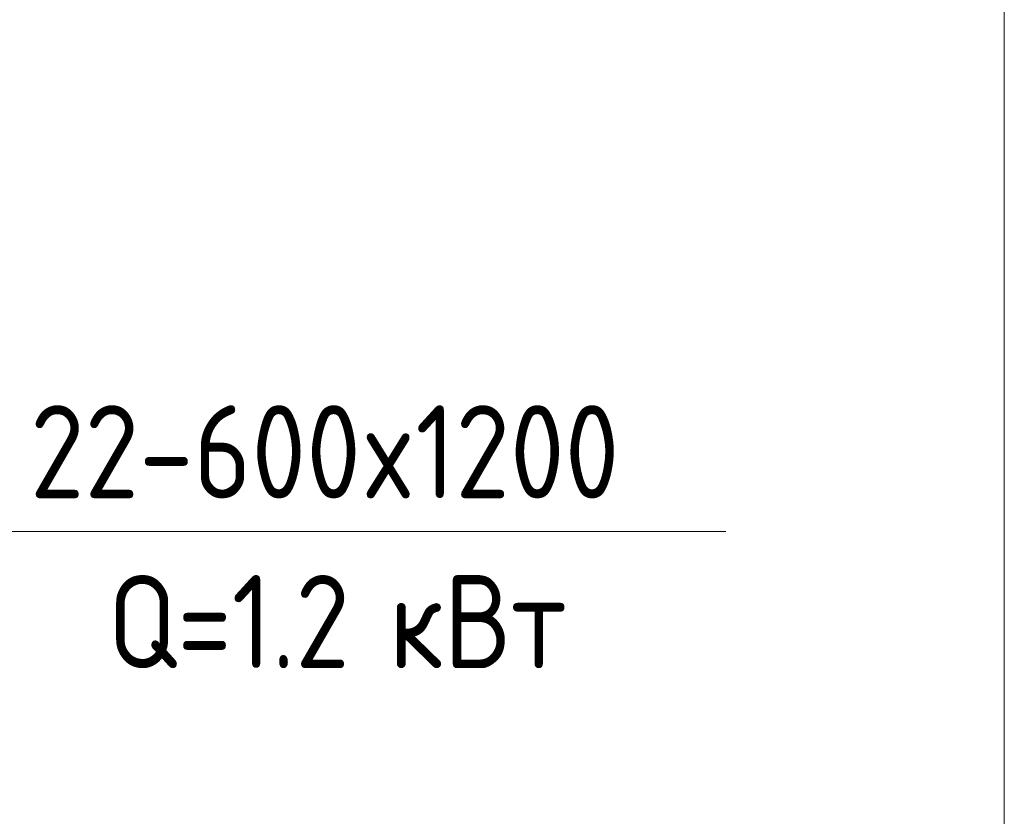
# Model space of a CAD drawing. Header units: millimetres. Extents: x 38570 to 76040, y -5041 to 9267.
# Tile 49 of 169: x 48707 to 50029, y 3994 to 5064. Entities that reach past the tile are written whole.
import ezdxf

# ---------------------------------------------------------------- set-up
doc = ezdxf.new("R2010")
doc.units = ezdxf.units.MM
doc.layers.add('M-EQPM-___-IDEN', color=50, linetype='Continuous', lineweight=20)
doc.layers.add('P-PIPE-____-OTLN', color=3, linetype='Continuous', lineweight=20)
doc.styles.add('GOST Common', font='GOST_Common.ttf', dxfattribs={"width": 0.9, "height": 125})

# ---------------------------------------------------------------- blocks, each defined once
blk = doc.blocks.new('ADSK_M_Оборудование_Отопительный прибор - ADSK_Марка _ ADSK_Тепловая мощность_20-1635446-3D Отопление left')
at = {"layer": 'M-EQPM-___-IDEN'}
blk.add_line((43388.6, 8590.3), (44388.6, 8590.3), dxfattribs=at)

msp = doc.modelspace()

# ---------------------------------------------------------------- linework, layer by layer
at = {"layer": 'P-PIPE-____-OTLN', "color": 10}
msp.add_line((50028.5, 6534.1), (50028.5, 3507.6), dxfattribs=at)

# ---------------------------------------------------------------- block references
at = {"layer": 'M-EQPM-___-IDEN'}
msp.add_blockref('ADSK_M_Оборудование_Отопительный прибор - ADSK_Марка _ ADSK_Тепловая мощность_20-1635446-3D Отопление left', (5265.9, -4214), dxfattribs=at)

# ---------------------------------------------------------------- texts
at = {"layer": 'M-EQPM-___-IDEN', "lineweight": 9, "char_height": 125, "attachment_point": 1, "style": 'GOST Common', "bg_fill": 3, "box_fill_scale": 1.25, "bg_fill_color": 256, "bg_fill_true_color": 13158600, "bg_fill_transparency": 0}
for s, insert, width in [('22-600x1200', (48720.5, 4546), 1042.595), ('Q=1.2 ', (48824.7, 4318.1), 458.164)]:
    msp.add_mtext(s, dxfattribs=dict(at, insert=insert, width=width))

# ---------------------------------------------------------------- next in the draw order: texts
at = {"layer": 'M-EQPM-___-IDEN', "lineweight": 9, "insert": (49202.7, 4318.1), "char_height": 125, "width": 331.899, "attachment_point": 1, "style": 'GOST Common', "bg_fill": 3, "box_fill_scale": 1.25, "bg_fill_color": 256, "bg_fill_true_color": 13158600, "bg_fill_transparency": 0}
msp.add_mtext('кВт', dxfattribs=at)

doc.saveas('drawing.dxf')
